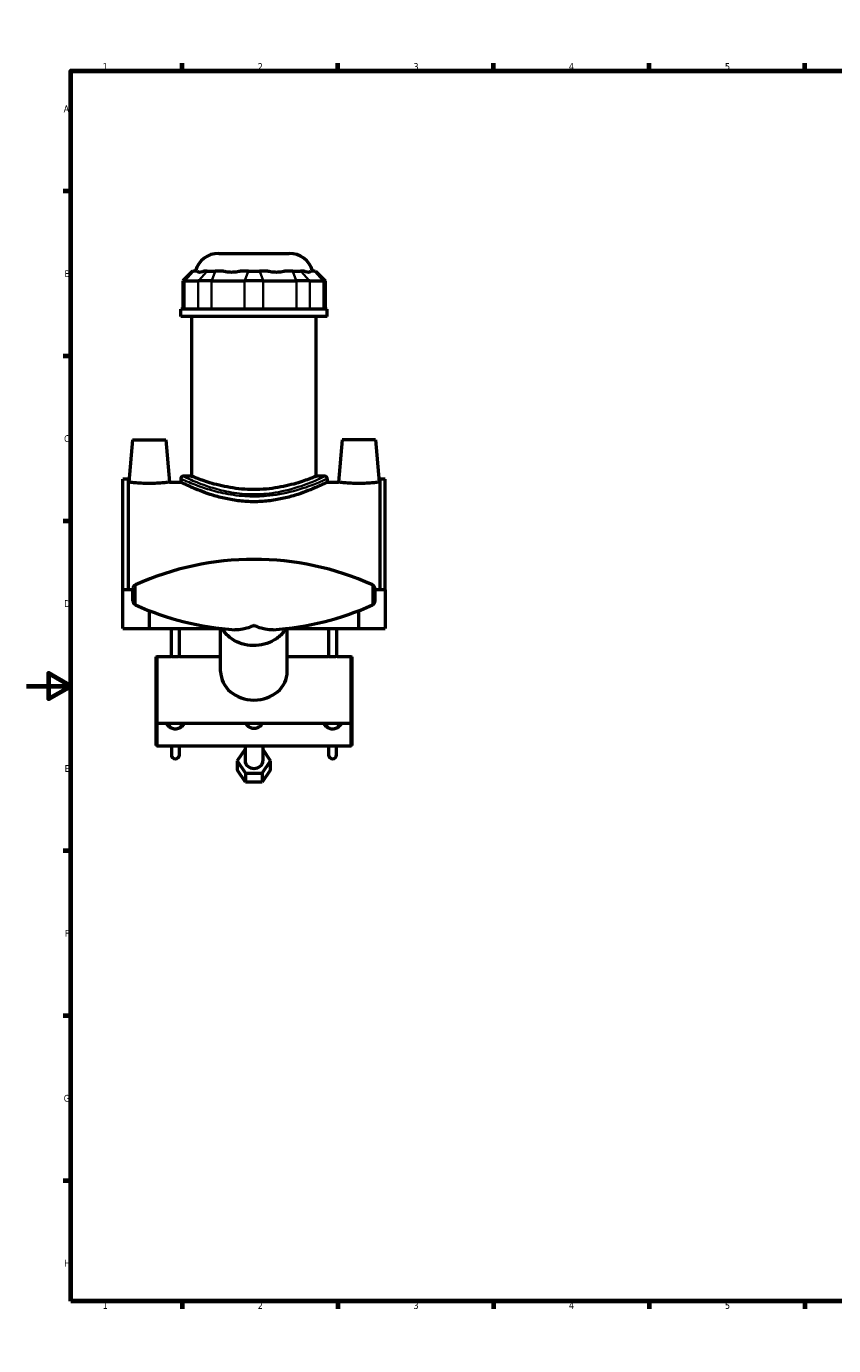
# Model space of a CAD drawing. Header units: millimetres. Extents: x 0 to 1084, y -8 to 1311.
# Tile 1 of 6: x 0 to 363, y 0 to 594. Entities that reach past the tile are written whole.
import ezdxf

# ---------------------------------------------------------------- set-up
doc = ezdxf.new("R2010")
doc.units = ezdxf.units.MM
for name, color, linetype, lineweight in [('Border (ANSI)', 7, 'Continuous', 70), ('Visible (ANSI)', 7, 'Continuous', 50), ('Visible Narrow (ANSI)', 7, 'Continuous', 35)]:
    doc.layers.add(name, color=color, linetype=linetype, lineweight=lineweight)
doc.styles.add('Note Text (ANSI)', font='tahoma.ttf')

# ---------------------------------------------------------------- blocks, each defined once
blk = doc.blocks.new('Borders Default Border')
at = {"layer": 'Border (ANSI)'}
for p, q in [((70.08, 574), (70.08, 577.45)), ((140.17, 574), (140.17, 577.45)), ((210.25, 574), (210.25, 577.45)), ((280.33, 574), (280.33, 577.45)), ((350.42, 574), (350.42, 577.45)), ((490.58, 574), (490.58, 577.45)), ((560.67, 574), (560.67, 577.45)), ((630.75, 574), (630.75, 577.45)), ((700.83, 574), (700.83, 577.45)), ((770.92, 574), (770.92, 577.45)), ((20, 519.75), (16.55, 519.75)), ((821, 519.75), (824.45, 519.75)), ((20, 445.5), (16.55, 445.5)), ((821, 445.5), (824.45, 445.5)), ((20, 371.25), (16.55, 371.25)), ((821, 371.25), (824.45, 371.25)), ((20, 222.75), (16.55, 222.75)), ((821, 222.75), (824.45, 222.75)), ((20, 148.5), (16.55, 148.5)), ((821, 148.5), (824.45, 148.5)), ((20, 74.25), (16.55, 74.25)), ((821, 74.25), (824.45, 74.25)), ((70.08, 20), (70.08, 16.55)), ((140.17, 20), (140.17, 16.55)), ((210.25, 20), (210.25, 16.55)), ((280.33, 20), (280.33, 16.55)), ((350.42, 20), (350.42, 16.55)), ((490.58, 20), (490.58, 16.55)), ((560.67, 20), (560.67, 16.55)), ((630.75, 20), (630.75, 16.55)), ((700.83, 20), (700.83, 16.55)), ((770.92, 20), (770.92, 16.55))]:
    blk.add_line(p, q, dxfattribs=at)
at = {"layer": 'Border (ANSI)', "flags": 128}
for points in [[(420.5, 594), (420.5, 574), (414.73, 584), (426.27, 584), (420.5, 574)], [(20, 20), (20, 574), (821, 574), (821, 20), (20, 20)], [(0, 297), (20, 297), (10, 302.77), (10, 291.23), (20, 297)], [(841, 297), (821, 297), (831, 302.77), (831, 291.23), (821, 297)], [(420.5, 0), (420.5, 20), (414.73, 10), (426.27, 10), (420.5, 20)]]:
    blk.add_lwpolyline(points, dxfattribs=at)
at = {"layer": 'Border (ANSI)', "attachment_point": 7, "style": 'Note Text (ANSI)'}
for s, insert, char_height in [('1', (34.35, 574.4), 3.05), ('2', (104.2, 574.4), 3.05), ('3', (174.26, 574.34), 3.05), ('4', (244.23, 574.4), 3.05), ('5', (314.48, 574.34), 3.05), ('6', (384.49, 574.34), 3.05), ('7', (454.6, 574.4), 3.05), ('8', (524.63, 574.33), 3.05), ('9', (594.7, 574.34), 3.05), ('10', (663.96, 574.34), 3.048), ('11', (734.04, 574.4), 3.048), ('12', (804.13, 574.4), 3.048), ('A', (16.78, 555.35), 3.05), ('A', (821.63, 555.35), 3.05), ('B', (17.15, 481.1), 3.05), ('B', (821.99, 481.1), 3.05), ('C', (16.95, 406.8), 3.05), ('C', (821.8, 406.8), 3.05), ('D', (16.96, 332.6), 3.05), ('D', (821.81, 332.6), 3.05), ('E', (17.21, 258.35), 3.05), ('E', (822.05, 258.35), 3.05), ('F', (17.29, 184.1), 3.05), ('F', (822.14, 184.1), 3.05), ('G', (16.81, 109.79), 3.05), ('G', (821.66, 109.79), 3.05), ('H', (16.97, 35.6), 3.05), ('H', (821.81, 35.6), 3.05), ('1', (34.35, 16.55), 3.05), ('2', (104.2, 16.55), 3.05), ('3', (174.26, 16.49), 3.05), ('4', (244.23, 16.55), 3.05), ('5', (314.48, 16.49), 3.05), ('6', (384.49, 16.49), 3.05), ('7', (454.6, 16.55), 3.05), ('8', (524.63, 16.48), 3.05), ('9', (594.7, 16.49), 3.05), ('10', (663.96, 16.49), 3.048), ('11', (734.04, 16.55), 3.048), ('12', (804.13, 16.55), 3.048)]:
    blk.add_mtext(s, dxfattribs=dict(at, insert=insert, char_height=char_height))

msp = doc.modelspace()

# ---------------------------------------------------------------- linework, layer by layer
at = {"layer": 'Visible (ANSI)'}
for p, q in [((86.636, 491.807), (118.281, 491.807)), ((74.765, 483.827), (70.365, 479.427)), ((74.765, 483.827), (75.267, 483.827)), ((76.808, 483.827), (75.267, 483.827)), ((81.445, 483.827), (79.905, 483.827)), ((81.445, 483.827), (85.017, 483.827)), ((88.737, 483.827), (85.017, 483.827)), ((99.933, 483.827), (96.214, 483.827)), ((99.933, 483.827), (104.984, 483.827)), ((108.703, 483.827), (104.984, 483.827)), ((119.9, 483.827), (116.181, 483.827)), ((119.9, 483.827), (123.472, 483.827)), ((125.012, 483.827), (123.472, 483.827)), ((129.65, 483.827), (128.109, 483.827)), ((129.65, 483.827), (130.152, 483.827)), ((130.152, 483.827), (134.552, 479.427)), ((71.202, 479.427), (70.365, 479.427)), ((70.365, 479.427), (70.365, 466.727)), ((71.202, 479.427), (77.38, 479.427)), ((83.334, 479.427), (77.38, 479.427)), ((83.334, 479.427), (98.249, 479.427)), ((106.668, 479.427), (98.249, 479.427)), ((106.668, 479.427), (121.584, 479.427)), ((127.537, 479.427), (121.584, 479.427)), ((127.537, 479.427), (133.715, 479.427)), ((134.552, 479.427), (133.715, 479.427)), ((134.552, 479.427), (134.552, 466.727)), ((135.459, 466.727), (69.459, 466.727)), ((69.459, 463.307), (69.459, 466.727)), ((135.459, 463.307), (135.459, 466.727)), ((135.459, 463.307), (69.459, 463.307)), ((74.409, 391.447), (74.409, 463.307)), ((130.509, 391.447), (130.509, 463.307)), ((47.759, 407.807), (46.096, 388.807)), ((47.759, 407.807), (62.759, 407.807)), ((62.759, 407.807), (64.421, 388.807)), ((142.159, 407.807), (140.496, 388.807)), ((157.159, 407.807), (142.159, 407.807)), ((157.159, 407.807), (158.821, 388.807)), ((43.459, 340.307), (43.459, 390.127)), ((45.819, 390.127), (43.459, 390.127)), ((45.819, 390.127), (45.819, 340.307)), ((45.819, 388.807), (46.096, 388.807)), ((64.421, 388.807), (69.459, 388.807)), ((69.459, 390.347), (69.459, 388.807)), ((74.409, 391.447), (70.559, 391.447)), ((134.359, 391.447), (130.509, 391.447)), ((135.459, 390.347), (135.459, 388.807)), ((135.459, 388.807), (140.496, 388.807)), ((158.821, 388.807), (159.099, 388.807)), ((159.099, 390.127), (159.099, 340.307)), ((161.459, 390.127), (159.099, 390.127)), ((161.459, 340.307), (161.459, 390.127)), ((47.959, 340.307), (43.459, 340.307)), ((43.459, 322.857), (43.459, 340.307)), ((47.959, 335.302), (47.959, 340.731)), ((156.959, 335.302), (156.959, 340.731)), ((161.459, 340.307), (156.959, 340.307)), ((161.459, 340.307), (161.459, 322.857)), ((55.259, 330.905), (55.259, 322.857)), ((149.659, 322.857), (149.659, 330.905)), ((43.459, 322.857), (55.259, 322.857)), ((55.259, 322.857), (87.459, 322.857)), ((65.259, 310.243), (65.259, 322.857)), ((68.859, 310.243), (68.859, 322.857)), ((87.459, 303.509), (87.459, 322.886)), ((117.459, 303.509), (117.459, 322.886)), ((117.459, 322.857), (149.659, 322.857)), ((136.059, 322.857), (136.059, 310.243)), ((139.659, 322.857), (139.659, 310.243)), ((149.659, 322.857), (161.459, 322.857)), ((58.459, 310.068), (58.659, 310.268)), ((58.459, 280.468), (58.459, 310.068)), ((58.659, 310.268), (58.659, 280.268)), ((58.659, 310.268), (65.059, 310.268)), ((69.059, 310.268), (87.459, 310.268)), ((117.459, 310.268), (135.859, 310.268)), ((139.859, 310.268), (146.259, 310.268)), ((146.259, 280.268), (146.259, 310.268)), ((146.459, 310.068), (146.259, 310.268)), ((146.459, 310.068), (146.459, 280.468)), ((58.459, 280.468), (58.659, 280.268)), ((58.459, 270.207), (58.459, 280.468)), ((58.659, 280.268), (146.259, 280.268)), ((58.659, 280.268), (58.659, 270.007)), ((64.059, 278.873), (64.059, 280.067)), ((70.059, 278.873), (70.059, 280.067)), ((134.859, 278.873), (134.859, 280.067)), ((140.859, 278.873), (140.859, 280.067)), ((146.459, 280.468), (146.259, 280.268)), ((146.259, 270.007), (146.259, 280.268)), ((146.459, 280.468), (146.459, 270.207)), ((58.459, 270.207), (58.659, 270.007)), ((58.659, 270.007), (146.259, 270.007)), ((65.259, 270.007), (65.259, 266.007)), ((68.859, 266.007), (68.859, 270.007)), ((98.459, 268.532), (94.959, 263.336)), ((98.459, 270.007), (98.459, 263.336)), ((106.459, 270.007), (106.459, 263.336)), ((109.959, 263.336), (106.459, 268.532)), ((136.059, 270.007), (136.059, 266.007)), ((139.659, 266.007), (139.659, 270.007)), ((146.459, 270.207), (146.259, 270.007)), ((94.959, 263.336), (94.959, 259.216)), ((94.959, 263.336), (98.709, 257.768)), ((106.209, 257.768), (109.959, 263.336)), ((109.959, 259.216), (109.959, 263.336)), ((98.709, 253.648), (94.959, 259.216)), ((98.709, 257.768), (98.709, 253.648)), ((98.709, 257.768), (106.209, 257.768)), ((109.959, 259.216), (106.209, 253.648)), ((106.209, 257.768), (106.209, 253.648)), ((106.209, 253.648), (98.709, 253.648))]:
    msp.add_line(p, q, dxfattribs=at)
for centre, radius, start, end in [((86.636, 480.807), 11, 90, 164.065072), ((118.281, 480.807), 11, 15.934928, 90), ((70.559, 390.347), 1.1, 90, 180), ((134.359, 390.347), 1.1, 0, 90), ((102.459, 224.256), 129.76, 65.73702, 114.26298), ((49.959, 340.731), 2, 114.26298, 180), ((154.959, 340.731), 2, 0, 65.73702), ((49.959, 335.302), 2, 180, 245.73702), ((102.459, 451.777), 129.76, 245.73702, 266.183091), ((102.459, 451.777), 129.76, 273.816909, 294.26298), ((154.959, 335.302), 2, 294.26298, 0), ((67.059, 266.007), 1.8, 180, 0), ((137.859, 266.007), 1.8, 180, 0)]:
    msp.add_arc(centre, radius, start, end, dxfattribs=at)
for centre, major_axis, start_param, end_param in [((102.459, 303.509), (15, 0), 3.1415927, 6.2831853), ((67.059, 280.067), (-3, 0), 6.2049928, 7.2353869), ((67.059, 280.067), (3, 0), 5.3309837, 6.3613779), ((137.859, 280.067), (-3, 0), 6.2049928, 7.2353869), ((137.859, 280.067), (3, 0), 5.3309837, 6.3613779), ((102.459, 263.336), (4, 0), 3.1415927, 6.2831853)]:
    msp.add_ellipse(centre, major_axis=major_axis, ratio=0.8571673, start_param=start_param, end_param=end_param, dxfattribs=at)
for points, knots in [([(76.808, 483.827), (76.875, 483.747), (76.954, 483.677), (77.286, 483.47), (77.61, 483.403), (77.965, 483.403), (78.319, 483.403), (78.769, 483.47), (79.482, 483.677), (79.691, 483.747), (79.905, 483.827)], [4.45870578, 4.45870578, 4.45870578, 4.45870578, 4.56597929, 4.56597929, 4.84390204, 4.84390204, 4.84390204, 5.1218248, 5.1218248, 5.22909831, 5.22909831, 5.22909831, 5.22909831]), ([(88.737, 483.827), (89.045, 483.747), (89.366, 483.677), (90.549, 483.47), (91.457, 483.403), (92.313, 483.403), (93.169, 483.403), (94.129, 483.47), (95.469, 483.677), (95.844, 483.747), (96.214, 483.827)], [4.45870578, 4.45870578, 4.45870578, 4.45870578, 4.56597929, 4.56597929, 4.84390204, 4.84390204, 4.84390204, 5.1218248, 5.1218248, 5.22909831, 5.22909831, 5.22909831, 5.22909831]), ([(108.703, 483.827), (109.073, 483.747), (109.448, 483.677), (110.788, 483.47), (111.748, 483.403), (112.604, 483.403), (113.46, 483.403), (114.368, 483.47), (115.551, 483.677), (115.872, 483.747), (116.181, 483.827)], [4.45870578, 4.45870578, 4.45870578, 4.45870578, 4.56597929, 4.56597929, 4.84390204, 4.84390204, 4.84390204, 5.1218248, 5.1218248, 5.22909831, 5.22909831, 5.22909831, 5.22909831]), ([(125.012, 483.827), (125.226, 483.747), (125.435, 483.677), (126.148, 483.47), (126.598, 483.403), (126.952, 483.403), (127.307, 483.403), (127.631, 483.47), (127.963, 483.677), (128.042, 483.747), (128.109, 483.827)], [4.45870578, 4.45870578, 4.45870578, 4.45870578, 4.56597929, 4.56597929, 4.84390204, 4.84390204, 4.84390204, 5.1218248, 5.1218248, 5.22909831, 5.22909831, 5.22909831, 5.22909831]), ([(64.421, 388.807), (64.421, 388.807), (64.192, 388.773), (63.261, 388.652), (62.56, 388.566), (60.938, 388.404), (59.908, 388.317), (57.647, 388.194), (56.415, 388.16), (54.1, 388.16), (52.867, 388.194), (50.603, 388.317), (49.572, 388.405), (47.952, 388.567), (47.252, 388.653), (46.324, 388.773), (46.096, 388.807), (46.096, 388.807)], [1.3867466, 1.3867466, 1.3867466, 1.3867466, 1.733184, 1.733184, 2.0796214, 2.0796214, 2.4265573, 2.4265573, 2.7734932, 2.7734932, 3.1209883, 3.1209883, 3.4684834, 3.4684834, 3.8143624, 3.8143624, 4.1602414, 4.1602414, 4.1602414, 4.1602414]), ([(135.459, 388.807), (135.459, 388.807), (135.253, 388.703), (134.399, 388.282), (133.751, 387.965), (132.055, 387.168), (131.005, 386.687), (128.595, 385.647), (127.235, 385.089), (124.347, 383.997), (122.713, 383.423), (119.148, 382.327), (117.217, 381.806), (113.167, 380.925), (111.045, 380.566), (106.749, 380.085), (104.576, 379.964), (100.342, 379.964), (98.168, 380.085), (93.872, 380.566), (91.75, 380.925), (87.7, 381.806), (85.769, 382.327), (82.204, 383.423), (80.57, 383.997), (77.682, 385.089), (76.322, 385.647), (73.912, 386.687), (72.862, 387.168), (71.166, 387.965), (70.518, 388.282), (69.664, 388.703), (69.459, 388.807), (69.459, 388.807)], [5.0739553, 5.0739553, 5.0739553, 5.0739553, 5.707334, 5.707334, 6.3407128, 6.3407128, 6.9740915, 6.9740915, 7.6074702, 7.6074702, 8.2425803, 8.2425803, 8.8776904, 8.8776904, 9.5128005, 9.5128005, 10.1479106, 10.1479106, 10.7830207, 10.7830207, 11.4181307, 11.4181307, 12.0532408, 12.0532408, 12.6883509, 12.6883509, 13.3217296, 13.3217296, 13.9551084, 13.9551084, 14.5884871, 14.5884871, 15.2218659, 15.2218659, 15.2218659, 15.2218659]), ([(130.509, 391.447), (130.509, 391.447), (130.336, 391.375), (129.616, 391.086), (129.068, 390.868), (127.63, 390.318), (126.739, 389.987), (124.686, 389.273), (123.526, 388.891), (121.059, 388.146), (119.664, 387.757), (116.622, 387.018), (114.975, 386.669), (111.527, 386.084), (109.723, 385.847), (106.081, 385.532), (104.243, 385.454), (100.674, 385.454), (98.836, 385.532), (95.194, 385.847), (93.39, 386.084), (89.943, 386.669), (88.295, 387.018), (85.253, 387.757), (83.859, 388.146), (81.391, 388.891), (80.231, 389.273), (78.179, 389.987), (77.287, 390.318), (75.849, 390.868), (75.301, 391.086), (74.581, 391.375), (74.409, 391.447), (74.409, 391.447)], [4.2814219, 4.2814219, 4.2814219, 4.2814219, 4.8163024, 4.8163024, 5.3511829, 5.3511829, 5.8860634, 5.8860634, 6.4209439, 6.4209439, 6.9564189, 6.9564189, 7.4918939, 7.4918939, 8.0273688, 8.0273688, 8.5628438, 8.5628438, 9.0983188, 9.0983188, 9.6337938, 9.6337938, 10.1692688, 10.1692688, 10.7047438, 10.7047438, 11.2396243, 11.2396243, 11.7745048, 11.7745048, 12.3093853, 12.3093853, 12.8442658, 12.8442658, 12.8442658, 12.8442658]), ([(158.821, 388.807), (158.821, 388.807), (158.593, 388.773), (157.665, 388.653), (156.965, 388.567), (155.345, 388.405), (154.314, 388.317), (152.05, 388.194), (150.817, 388.16), (149.659, 388.16), (148.502, 388.16), (147.27, 388.194), (145.009, 388.317), (143.979, 388.404), (142.357, 388.566), (141.656, 388.652), (140.725, 388.773), (140.496, 388.807), (140.496, 388.807)], [4.1602414, 4.1602414, 4.1602414, 4.1602414, 4.5061204, 4.5061204, 4.8519994, 4.8519994, 5.1994945, 5.1994945, 5.5469896, 5.5469896, 5.5469896, 5.8939255, 5.8939255, 6.2408614, 6.2408614, 6.5872988, 6.5872988, 6.9337362, 6.9337362, 6.9337362, 6.9337362]), ([(116.752, 322.806), (116.343, 322.106), (115.865, 321.436), (114.31, 319.624), (113.076, 318.585), (110.289, 316.89), (108.734, 316.236), (105.463, 315.382), (103.746, 315.183), (100.326, 315.261), (98.623, 315.538), (95.404, 316.541), (93.888, 317.267), (91.201, 319.095), (90.028, 320.196), (88.749, 321.874), (88.441, 322.333), (88.165, 322.806)], [0.463935, 0.463935, 0.463935, 0.463935, 0.6340768, 0.6340768, 0.9538207, 0.9538207, 1.2751753, 1.2751753, 1.5972752, 1.5972752, 1.9195511, 1.9195511, 2.2415755, 2.2415755, 2.5627252, 2.5627252, 2.6776577, 2.6776577, 2.6776577, 2.6776577]), ([(102.459, 324.302), (102.452, 324.299), (102.446, 324.296), (100.759, 323.484), (99.069, 322.898), (96.196, 322.325), (94.977, 322.227), (93.821, 322.304)], [-0.0025077, -0.0025077, -0.0025077, -0.0025077, 0, 0, 0.6909332, 0.6909332, 1.2159741, 1.2159741, 1.2159741, 1.2159741]), ([(111.097, 322.304), (109.941, 322.227), (108.722, 322.325), (105.848, 322.898), (104.158, 323.484), (102.471, 324.296), (102.465, 324.299), (102.459, 324.302)], [4.7934528, 4.7934528, 4.7934528, 4.7934528, 5.3184937, 5.3184937, 6.0094269, 6.0094269, 6.0119346, 6.0119346, 6.0119346, 6.0119346]), ([(67.059, 310.134), (66.807, 310.134), (66.539, 310.141), (66.046, 310.167), (65.822, 310.185), (65.467, 310.218), (65.313, 310.236), (65.109, 310.261), (65.059, 310.268), (65.059, 310.268)], [0, 0, 0, 0, 0.07543428, 0.07543428, 0.15086857, 0.15086857, 0.22630203, 0.22630203, 0.3017355, 0.3017355, 0.3017355, 0.3017355]), ([(69.059, 310.268), (69.059, 310.268), (69.008, 310.261), (68.804, 310.236), (68.65, 310.218), (68.295, 310.185), (68.071, 310.167), (67.578, 310.141), (67.31, 310.134), (67.059, 310.134)], [0.9052065, 0.9052065, 0.9052065, 0.9052065, 0.98063997, 0.98063997, 1.05607344, 1.05607344, 1.13150772, 1.13150772, 1.20694201, 1.20694201, 1.20694201, 1.20694201]), ([(137.859, 310.134), (137.607, 310.134), (137.339, 310.141), (136.846, 310.167), (136.622, 310.185), (136.267, 310.218), (136.113, 310.236), (135.909, 310.261), (135.859, 310.268), (135.859, 310.268)], [0, 0, 0, 0, 0.07543428, 0.07543428, 0.15086857, 0.15086857, 0.22630203, 0.22630203, 0.3017355, 0.3017355, 0.3017355, 0.3017355]), ([(139.859, 310.268), (139.859, 310.268), (139.808, 310.261), (139.604, 310.236), (139.45, 310.218), (139.095, 310.185), (138.871, 310.167), (138.378, 310.141), (138.11, 310.134), (137.859, 310.134)], [0.9052065, 0.9052065, 0.9052065, 0.9052065, 0.98063997, 0.98063997, 1.05607344, 1.05607344, 1.13150772, 1.13150772, 1.20694201, 1.20694201, 1.20694201, 1.20694201]), ([(67.059, 277.557), (66.477, 277.557), (65.869, 277.702), (64.767, 278.243), (64.27, 278.635), (63.551, 279.412), (63.258, 279.829), (63.035, 280.268)], [0, 0, 0, 0, 0.17449821, 0.17449821, 0.34899643, 0.34899643, 0.49350218, 0.49350218, 0.49350218, 0.49350218]), ([(71.082, 280.268), (70.859, 279.829), (70.566, 279.412), (69.847, 278.635), (69.35, 278.243), (68.248, 277.702), (67.64, 277.557), (67.059, 277.557)], [2.291878, 2.291878, 2.291878, 2.291878, 2.43638376, 2.43638376, 2.61088197, 2.61088197, 2.78538018, 2.78538018, 2.78538018, 2.78538018]), ([(102.459, 277.855), (102.24, 277.855), (102.021, 277.875), (101.317, 278.004), (100.855, 278.19), (99.964, 278.735), (99.547, 279.111), (99.018, 279.768), (98.854, 280.014), (98.716, 280.268)], [1.36574119, 1.36574119, 1.36574119, 1.36574119, 1.43217251, 1.43217251, 1.58042688, 1.58042688, 1.7462861, 1.7462861, 1.83635097, 1.83635097, 1.83635097, 1.83635097]), ([(106.201, 280.268), (106.108, 280.097), (106.004, 279.93), (105.561, 279.309), (105.15, 278.897), (104.235, 278.27), (103.74, 278.046), (102.963, 277.882), (102.711, 277.855), (102.459, 277.855)], [3.62726093, 3.62726093, 3.62726093, 3.62726093, 3.68771483, 3.68771483, 3.85973705, 3.85973705, 4.02123872, 4.02123872, 4.09789132, 4.09789132, 4.09789132, 4.09789132]), ([(137.859, 277.557), (137.277, 277.557), (136.669, 277.702), (135.567, 278.243), (135.07, 278.635), (134.351, 279.412), (134.058, 279.829), (133.835, 280.268)], [0, 0, 0, 0, 0.17449821, 0.17449821, 0.34899643, 0.34899643, 0.49350218, 0.49350218, 0.49350218, 0.49350218]), ([(141.882, 280.268), (141.659, 279.829), (141.366, 279.412), (140.647, 278.635), (140.15, 278.243), (139.048, 277.702), (138.44, 277.557), (137.859, 277.557)], [2.291878, 2.291878, 2.291878, 2.291878, 2.43638376, 2.43638376, 2.61088197, 2.61088197, 2.78538018, 2.78538018, 2.78538018, 2.78538018])]:
    msp.add_open_spline(points, degree=3, knots=knots, dxfattribs=at)
at = {"layer": 'Visible Narrow (ANSI)'}
for p, q in [((75.064, 483.607), (71.405, 479.647)), ((77.584, 479.647), (81.242, 483.607)), ((84.933, 483.607), (83.418, 479.647)), ((99.849, 483.607), (98.333, 479.647)), ((105.068, 483.607), (106.584, 479.647)), ((119.984, 483.607), (121.499, 479.647)), ((123.675, 483.607), (127.333, 479.647)), ((129.853, 483.607), (133.512, 479.647)), ((71.202, 467.362), (71.202, 478.792)), ((77.38, 478.792), (77.38, 467.362)), ((83.334, 467.362), (83.334, 478.792)), ((98.249, 478.792), (98.249, 467.362)), ((106.668, 467.362), (106.668, 478.792)), ((121.584, 478.792), (121.584, 467.362)), ((127.537, 467.362), (127.537, 478.792)), ((133.715, 478.792), (133.715, 467.362)), ((49.137, 333.534), (49.137, 342.499)), ((155.78, 333.534), (155.78, 342.499))]:
    msp.add_line(p, q, dxfattribs=at)
msp.add_ellipse((102.459, 329.003), major_axis=(-16, 0), ratio=0.8571673, start_param=0.5792254, end_param=2.5623673, dxfattribs=at)
for points, knots in [([(69.459, 390.346), (69.459, 390.346), (69.476, 390.339), (69.59, 390.287), (69.765, 390.207), (70.642, 389.812), (71.728, 389.326), (75.276, 387.855), (78.092, 386.754), (83.908, 384.941), (86.64, 384.208), (92.738, 383.002), (96.139, 382.557), (102.413, 382.277), (105.257, 382.34), (110.027, 382.755), (111.99, 383.021), (118.361, 384.143), (122.408, 385.311), (128.4, 387.36), (130.611, 388.248), (133.801, 389.591), (134.83, 390.061), (135.387, 390.314), (135.458, 390.346), (135.457, 390.345)], [-25.3260552, -25.3260552, -25.3260552, -25.3260552, -25.1497723, -25.1497723, -24.7317782, -24.7317782, -23.7834102, -23.7834102, -22.480822, -22.480822, -21.5417399, -21.5417399, -20.5355281, -20.5355281, -19.7221165, -19.7221165, -19.1330705, -19.1330705, -17.7334193, -17.7334193, -16.6172098, -16.6172098, -15.5564032, -15.5564032, -15.19562, -15.19562, -15.19562, -15.19562]), ([(134.357, 391.445), (134.358, 391.446), (134.29, 391.414), (133.751, 391.156), (132.756, 390.679), (129.672, 389.314), (127.535, 388.411), (121.743, 386.329), (117.831, 385.142), (111.672, 384.001), (109.775, 383.732), (105.163, 383.31), (102.414, 383.245), (96.35, 383.53), (93.062, 383.982), (87.168, 385.208), (84.526, 385.953), (78.905, 387.795), (76.182, 388.914), (72.753, 390.409), (71.702, 390.903), (70.855, 391.304), (70.685, 391.386), (70.575, 391.439), (70.559, 391.446), (70.559, 391.446)], [15.19562, 15.19562, 15.19562, 15.19562, 15.5564032, 15.5564032, 16.6172098, 16.6172098, 17.7334193, 17.7334193, 19.1330705, 19.1330705, 19.7221165, 19.7221165, 20.5355281, 20.5355281, 21.5417399, 21.5417399, 22.480822, 22.480822, 23.7834102, 23.7834102, 24.7317782, 24.7317782, 25.1497723, 25.1497723, 25.3260552, 25.3260552, 25.3260552, 25.3260552])]:
    msp.add_open_spline(points, degree=3, knots=knots, dxfattribs=at)

# ---------------------------------------------------------------- block references
msp.add_blockref('Borders Default Border', (0, 0))

doc.saveas('drawing.dxf')
